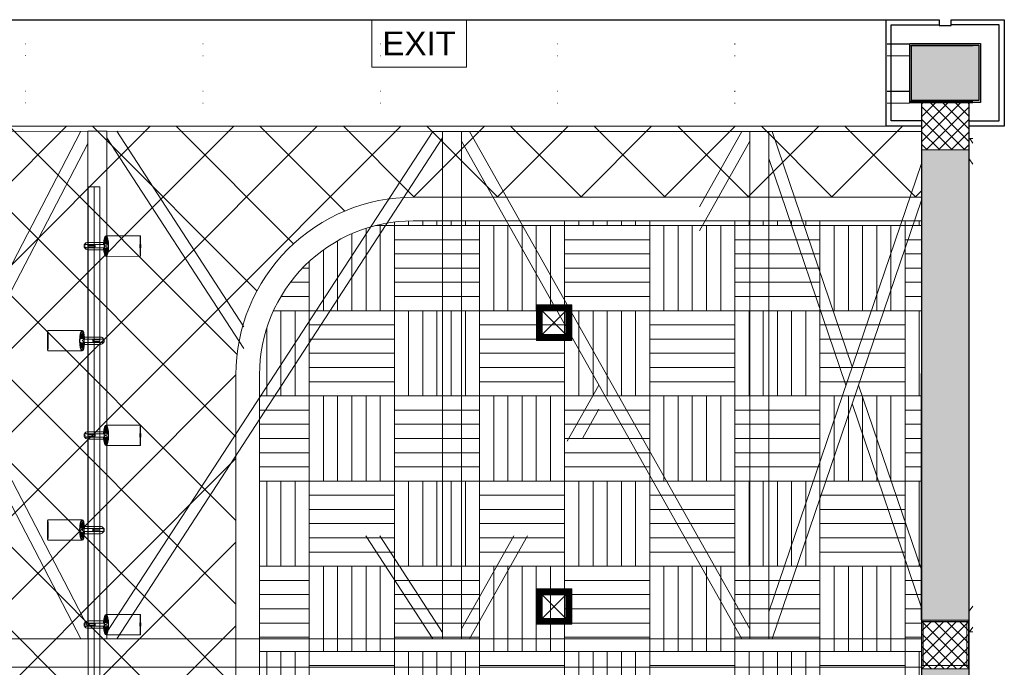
# Model space of a CAD drawing. Header units: millimetres. Extents: x -1435 to 74790, y -2508 to 13830.
# Tile 79 of 95: x 13535 to 17700, y 11093 to 13830. Entities that reach past the tile are written whole.
import ezdxf
from ezdxf.enums import TextEntityAlignment as Align

# ---------------------------------------------------------------- set-up
doc = ezdxf.new("R2010")
doc.units = ezdxf.units.MM
for name, color, linetype, lineweight in [('A-BULKHEAD', 252, 'Continuous', 5), ('A-CLMN P', 1, 'Continuous', 30), ('A-GENM', 13, 'Continuous', 9), ('A-LIGHT', 1, 'Continuous', 5), ('A-Wall & Column', 2, 'Continuous', 0), ('ND_26_HATCH', 8, 'Continuous', 13), ('Q-SPCQ', 91, 'Continuous', 9), ('S-BEAM', 12, 'Continuous', 9)]:
    doc.layers.add(name, color=color, linetype=linetype, lineweight=lineweight)
for name, color, linetype, lineweight, true_color in [('A-CEILING-01', 7, 'Continuous', 5, 0xd56ca8), ('A-CEILING-06', 7, 'Continuous', 5, 0x7957ea), ('M-MEP-ELLG-LIGHT', 5, 'Continuous', 15, 0x0000ff), ('XR-CP-DS$0$Level 24', 9, 'Continuous', 0, 0x808080)]:
    doc.layers.add(name, color=color, linetype=linetype, lineweight=lineweight, true_color=true_color)
doc.layers.add('RCP LAYOUT', color=9, linetype='Continuous', true_color=0x808080)
doc.styles.get("Standard").update_dxf_attribs({"font": 'arial.ttf'})
pattern_1 = [(45, (451552.75, 162145.904), (-26.5165043, 26.5165043), []), (135, (451552.75, 162145.904), (-26.5165043, -26.5165043), [])]

# ---------------------------------------------------------------- blocks, each defined once
blk = doc.blocks.new('A$C81f607aa')
at = {"layer": 'A-Wall & Column', "true_color": 0x808080}
h = blk.add_hatch(color=8, dxfattribs=at)
h.dxf.hatch_style = 1
h.paths.add_polyline_path([(2392, 13722), (2108, 13722), (2108, 13488), (2392, 13488)])
at = {"layer": 'ND_26_HATCH', "lineweight": -3, "true_color": 0x808080}
h = blk.add_hatch(dxfattribs=at)
h.set_pattern_fill('ANSI37', color=8, scale=300)
h.set_pattern_definition(pattern_1)
h.paths.add_polyline_path([(2150, 13280), (2350, 13280), (2350, 13480), (2150, 13480)])
at = {"layer": 'ND_26_HATCH', "lineweight": -3, "true_color": 0x808080, "transparency": 33554687}
h = blk.add_hatch(color=8, dxfattribs=at)
h.dxf.hatch_style = 1
h.paths.add_polyline_path([(2350, 5830), (2152, 5830), (2152, 5718.1), (2150.8, 3620), (2350, 3620)])
h.paths.add_polyline_path([(2350, 8211.4), (2150, 8211.4), (2150, 6030), (2350, 6030)])
h.paths.add_polyline_path([(2350, 9130), (2150, 9130), (2150, 8411.4), (2350, 8411.4)])
h.paths.add_polyline_path([(2350, 11087.2), (2150, 11087.2), (2150, 9330), (2350, 9330)])
h.paths.add_polyline_path([(2350, 13280), (2150, 13280), (2150, 11287.2), (2350, 11287.2)])
at = {"layer": 'ND_26_HATCH', "lineweight": -3, "true_color": 0x808080}
h = blk.add_hatch(dxfattribs=at)
h.set_pattern_fill('ANSI37', color=8, scale=300)
h.set_pattern_definition(pattern_1)
h.paths.add_polyline_path([(2150, 11087.2), (2350, 11087.2), (2350, 11287.2), (2150, 11287.2)])
at = {"layer": 'A-CLMN P', "color": 8, "lineweight": 25, "true_color": 0x808080}
for points in [[(2150, 13380), (2000, 13380), (2000, 13830), (2225, 13830), (2225, 13805), (2275, 13805), (2275, 13830), (2500, 13830), (2500, 13380), (2350, 13380)], [(2150, 13402), (2022, 13402), (2022, 13808), (2223, 13808)], [(2350, 13402), (2478, 13402), (2478, 13808), (2277, 13808)]]:
    blk.add_lwpolyline(points, dxfattribs=at)
for points in [[(2100, 13730), (2400, 13730), (2400, 13480), (2100, 13480)], [(2108, 13722), (2392, 13722), (2392, 13488), (2108, 13488)]]:
    blk.add_lwpolyline(points, close=True, dxfattribs=at)
at = {"layer": 'A-Wall & Column', "color": 8, "lineweight": -3, "true_color": 0x808080}
for p, q in [((2150, 13480), (2150, 2170)), ((2350, 13480), (2350, 0))]:
    blk.add_line(p, q, dxfattribs=at)
blk.add_lwpolyline([(-14850, 13830), (2000, 13830)], dxfattribs=at)
at = {"layer": 'A-Wall & Column', "color": 8, "true_color": 0x808080}
for points in [[(2150, 13280), (2350, 13280), (2350, 13480), (2150, 13480)], [(2150, 11087.2), (2350, 11087.2), (2350, 11287.2), (2150, 11287.2)]]:
    blk.add_lwpolyline(points, close=True, dxfattribs=at)
blk = doc.blocks.new('EXIT LIGHT')
at = {"color": 0}
blk.add_lwpolyline([(-200, -200), (200, -200), (200, 0), (-200, 0)], close=True, dxfattribs=at)
blk.add_attdef('EXIT', text='', height=100, dxfattribs=at).set_placement((0, -100), align=Align.MIDDLE_CENTER)
blk = doc.blocks.new('*U132')
at = {"lineweight": 0}
h = blk.add_hatch(dxfattribs=at)
h.set_pattern_fill('ANSI31', color=0)
h.set_pattern_definition([(45, (0, 0), (-0.08838835, 0.08838835), [])])
h.paths.add_polyline_path([(50, 50), (75, 75), (-75, 75), (-50, 50)])
h.paths.add_polyline_path([(50, -50), (75, -75), (75, 75), (50, 50)])
h.paths.add_polyline_path([(-50, -50), (-75, -75), (75, -75), (50, -50)])
h.paths.add_polyline_path([(-50, 50), (-75, 75), (-75, -75), (-50, -50)])
at = {"color": 0}
for p, q in [((-50, 50), (50, -50)), ((-50, -50), (50, 50))]:
    blk.add_line(p, q, dxfattribs=at)
at = {"color": 0, "lineweight": 0}
for points in [[(-75, 75), (75, 75), (75, -75), (-75, -75)], [(-50, 50), (50, 50), (50, -50), (-50, -50)]]:
    blk.add_lwpolyline(points, close=True, dxfattribs=at)
blk = doc.blocks.new('A$C98a85b24')
at = {"layer": 'M-MEP-ELLG-LIGHT', "color": 8, "true_color": 0x808080}
blk.add_blockref('EXIT LIGHT', (11035, 13830), dxfattribs=at).add_auto_attribs({'EXIT': 'EXIT'})
for p in [(11605.7, 12550), (11605.7, 11350)]:
    blk.add_blockref('*U132', p, dxfattribs=at)
blk = doc.blocks.new('track-L-1')
at = {"color": 8, "linetype": 'Continuous', "lineweight": 13, "true_color": 0x808080}
for p, q in [((0, 9.4), (-0.6, 43.4)), ((-0.5, 43.4), (144.7, 43.5)), ((1.8, 9.3), (1.2, 42.9)), ((-93, -5.8), (-93, 5.7)), ((-93, 1), (-89, 1)), ((-83, 6.7), (-92, 6.7)), ((-91.9, -1.2), (-91.9, 1)), ((-90.5, 6.7), (-90.5, 8.3)), ((-90.5, 8.3), (-85, 8.3)), ((-90.5, 6.9), (-85, 6.9)), ((-89, -1.2), (-89, 1)), ((-85, 6.7), (-85, 8.3)), ((-83, 6.9), (-83, 5.7)), ((-10, 6.9), (-83, 6.9)), ((-11, 15.4), (-77.5, 15.4)), ((-75.5, 2.9), (-75.5, -3.1)), ((-75.5, 2.9), (-46.4, 2.9)), ((-46.6, 2.9), (-46.6, -3.1)), ((-46.4, -3.1), (-46.4, 2.9)), ((-11, 6.9), (-11, 15.4)), ((-6.5, 6.9), (-10.8, 11.2)), ((-5.1, 8), (-10.6, 13.5)), ((-5.1, 7.9), (-10.4, 15.8)), ((-3.5, 8.8), (-10.1, 18.5)), ((-3.5, 8.8), (-9.6, 22.8)), ((-1.8, 9.3), (-9, 26)), ((-9, -6.1), (-9, 5.9)), ((-6.5, 3.9), (-9, 3.9)), ((-1.8, 9.3), (-7, 34.5)), ((0, 9.4), (-5.8, 37.6)), ((1.8, 9.3), (5.7, 35.2)), ((3.5, 8.8), (6.9, 31.2)), ((3.5, 8.8), (8.5, 22.7)), ((5.1, 8), (9, 18.9)), ((5.1, 8), (9.4, 15.5)), ((6.5, 7), (9.6, 12.4)), ((6.5, 6.9), (9.7, 10.9)), ((7.7, 5.7), (9.9, 8.3)), ((-93, -1.2), (-89, -1.2)), ((-92, -6.8), (-83, -6.8)), ((-90.5, -8.5), (-90.5, -6.8)), ((-90.5, -7.1), (-85, -7.1)), ((-90.5, -8.5), (-85, -8.5)), ((-85, -8.5), (-85, -6.8)), ((-83, -7.1), (-83, -5.8)), ((-83, -7.1), (-10, -7.1)), ((-77.5, -15.6), (-11, -15.6)), ((-75.5, -3.1), (-46.4, -3.1)), ((-11, -15.6), (-11, -7.1)), ((-6.5, -7), (-10.8, -11.3)), ((-5.1, -8.1), (-10.6, -13.6)), ((-5.1, -8.1), (-10.4, -15.9)), ((-3.5, -8.9), (-10.1, -18.6)), ((-3.5, -8.9), (-9.6, -22.9)), ((-6.5, -4.1), (-9, -4.1)), ((-1.8, -9.4), (-9, -26.1)), ((-1.8, -9.4), (-7, -34.6)), ((0, -9.6), (-5.8, -37.7)), ((0, -9.6), (-0.6, -43.6)), ((1.8, -9.4), (1.2, -43)), ((1.8, -9.4), (5.7, -35.3)), ((3.5, -8.9), (6.9, -31.3)), ((3.5, -8.9), (8.5, -22.8)), ((5.1, -8.1), (9, -19.1)), ((5.1, -8.1), (9.4, -15.6)), ((6.5, -7.1), (9.6, -12.5)), ((6.5, -7.1), (9.7, -11)), ((7.7, -5.8), (9.9, -8.4)), ((-0.5, -43.6), (144.7, -43.5))]:
    blk.add_line(p, q, dxfattribs=at)
for centre, radius, start, end in [((-92, 5.7), 1, 90.0041, 180.0041), ((-77.5, -0.1), 15.5, 90.0041, 154.188), ((-10, 5.9), 1, 0.0041, 90.0041), ((0, -0.1), 9.5, 205.0436, 154.9646), ((2, 9.9), 10.4, 214.9292, 253.0242), ((-92, -5.8), 1, 180.0041, 270.0041), ((-77.5, -0.1), 15.5, 205.8202, 270.0041), ((-10, -6.1), 1, 270.0041, 0.0041), ((2, -10), 10.4, 106.984, 145.0789)]:
    blk.add_arc(centre, radius, start, end, dxfattribs=at)
for centre, ratio, start_param, end_param in [((-0.5, -0.1), 0.243873, -1.409174, 4.550767), ((144.7, 0), 0.034014, -1.570796, 4.712389)]:
    blk.add_ellipse(centre, major_axis=(0, -43.5), ratio=ratio, start_param=start_param, end_param=end_param, dxfattribs=at)
blk = doc.blocks.new('A$Ce144d348')
at = {"layer": 'M-MEP-ELLG-LIGHT', "color": 252}
blk.add_lwpolyline([(3223, -5724), (3273, -5724), (3273, -9235), (8919.9, -9235), (13625, -4529.9), (13625, -356.4), (13675, -356.4), (13675, -4550.7), (8940.7, -9285), (3223, -9285)], close=True, dxfattribs=at)
blk.add_lwpolyline([(3248, -5724), (3248, -9260), (8930.3, -9260), (13650, -4540.3), (13650, -356.4)], dxfattribs=at)
at = {"layer": 'M-MEP-ELLG-LIGHT', "color": 1, "true_color": 0xff0000}
for p in [(13701, -606.4), (13701, -1406.4), (13701, -2206.4)]:
    blk.add_blockref('track-L-1', p, dxfattribs=at)
at = {"layer": 'M-MEP-ELLG-LIGHT', "color": 1, "true_color": 0xff0000, "xscale": -1}
for p in [(13599, -1006.4), (13599, -1806.4)]:
    blk.add_blockref('track-L-1', p, dxfattribs=at)
blk = doc.blocks.new('A$C256bf26b')
at = {"layer": 'A-CEILING-01', "true_color": 0x808080}
h = blk.add_hatch(dxfattribs=at)
h.set_pattern_fill('ANSI37', color=8, scale=2000)
h.set_pattern_definition([(45, (0, 0), (-176.7767, 176.7767), []), (135, (0, 0), (-176.7767, -176.7767), [])])
edge = h.paths.add_edge_path()
edge.add_line((17350, 13380), (12020, 13380))
edge.add_line((12020, 13380), (12020, 13280))
edge.add_line((12020, 13280), (11820, 13280))
edge.add_line((11820, 13280), (11820, 13380))
edge.add_line((11820, 13380), (6090, 13380))
edge.add_line((6090, 13380), (6090, 13280))
edge.add_line((6090, 13280), (5890, 13280))
edge.add_line((5890, 13280), (5890, 13380))
edge.add_line((5890, 13380), (350, 13380))
edge.add_line((350, 13380), (200, 13380))
edge.add_line((200, 13380), (200, 4520))
edge.add_line((200, 4520), (650, 4520))
edge.add_line((650, 4520), (650, 4220))
edge.add_line((650, 4220), (200, 4220))
edge.add_line((200, 4220), (200, 3270))
edge.add_line((200, 3270), (3945, 3270))
edge.add_line((3945, 3270), (3945, 3920))
edge.add_line((3945, 3920), (6135, 3920))
edge.add_line((6135, 3920), (6135, 3270))
edge.add_line((6135, 3270), (9805, 3270))
edge.add_line((9805, 3270), (9805, 3070))
edge.add_line((9805, 3070), (10125.7, 3070))
edge.add_line((10125.7, 3070), (10125.7, 3423))
edge.add_line((10125.7, 3423), (11242.1, 4539.4))
edge.add_line((11242.1, 4539.4), (10770.1, 5011.3))
edge.add_line((10770.1, 5011.3), (11904.4, 6145.6))
edge.add_line((11904.4, 6145.6), (14298.8, 8540))
edge.add_line((14298.8, 8540), (14450, 8540))
edge.add_line((14450, 8540), (14450, 9620))
edge.add_line((14450, 9620), (14450, 12330))
edge.add_arc((15200, 12330), 750, 90, 180, ccw=False)
edge.add_line((15200, 13080), (17350, 13080))
edge.add_line((17350, 13080), (17350, 13380))
h.paths.add_polyline_path([(5890.1, 11294.2), (6090.1, 11294.2), (6090.1, 11094.2), (5890.1, 11094.2)], flags=16)
h.paths.add_polyline_path([(5890.1, 9330), (6090.1, 9330), (6090.1, 9130), (5890.1, 9130)], flags=16)
h.paths.add_polyline_path([(5890, 8418.4), (6090, 8418.4), (6090, 8218.4), (5890, 8218.4)], flags=16)
h.paths.add_polyline_path([(5890, 6030), (6090, 6030), (6090, 5830), (5890, 5830)], flags=16)
h.paths.add_polyline_path([(11820, 8418.4), (12020, 8418.4), (12020, 8218.4), (11820, 8218.4)], flags=16)
h.paths.add_polyline_path([(11820, 9330), (12020, 9330), (12020, 9130), (11820, 9130)], flags=16)
h.paths.add_polyline_path([(11820.1, 11294.2), (12020.1, 11294.2), (12020.1, 11094.2), (11820.1, 11094.2)], flags=16)
at = {"layer": 'A-CEILING-06', "true_color": 0x808080}
h = blk.add_hatch(dxfattribs=at)
h.set_pattern_fill('AR-PARQ1', color=8, scale=30)
h.set_pattern_definition([(90, (0, 0), (-360, 360), [360, -360]), (90, (60, 0), (-360, 360), [360, -360]), (90, (120, 0), (-360, 360), [360, -360]), (90, (180, 0), (-360, 360), [360, -360]), (90, (240, 0), (-360, 360), [360, -360]), (90, (300, 0), (-360, 360), [360, -360]), (90, (360, 0), (-360, 360), [360, -360]), (0, (0, 360), (360, -360), [360, -360]), (0, (0, 420), (360, -360), [360, -360]), (0, (0, 480), (360, -360), [360, -360]), (0, (0, 540), (360, -360), [360, -360]), (0, (0, 600), (360, -360), [360, -360]), (0, (0, 660), (360, -360), [360, -360]), (0, (0, 720), (360, -360), [360, -360])])
edge = h.paths.add_edge_path()
edge.add_line((17350, 13030), (17350, 9620))
edge.add_line((17350, 9620), (14550, 9620))
edge.add_line((14550, 9620), (14550, 12330))
edge.add_arc((15200, 12330), 650, 90, 180, ccw=False)
edge.add_line((15200, 12980), (17350, 12980))
at = {"layer": 'A-BULKHEAD', "color": 8, "ltscale": 5, "true_color": 0x808080}
blk.add_lwpolyline([(14450, 9620), (14450, 12330, -0.414214), (15200, 13080), (17350, 13080), (17350, 12980), (15200, 12980, 0.414214), (14550, 12330), (14550, 9620), (14450, 9620)], format="xyb", dxfattribs=at)
at = {"layer": 'A-CEILING-01', "color": 8, "true_color": 0x808080}
for points in [[(9805, 3070), (10125.7, 3070), (10125.7, 3423), (11240.4, 4537.7), (10770.1, 5011.3), (11904.4, 6145.6), (14298.8, 8540), (14450, 8540), (14450, 9620), (14450, 12330, -0.414214), (15200, 13080), (17350, 13080), (17350, 13380), (12020, 13380), (12020, 13280), (11820, 13280), (11820, 13380), (6090, 13380)], [(17350, 12980), (17350, 9620), (14550, 9620), (14550, 12330, -0.414214), (15200, 12980), (17350, 12980)]]:
    blk.add_lwpolyline(points, format="xyb", dxfattribs=at)
at = {"layer": 'XR-CP-DS$0$Level 24', "color": 8, "linetype": 'Continuous', "lineweight": 0, "true_color": 0x808080}
blk.add_line((350, 13380), (17200, 13380), dxfattribs=at)
at = {"color": 8, "true_color": 0x808080}
blk.add_blockref('A$C81f607aa', (15200, 0), dxfattribs=at)
at = {"layer": 'A-LIGHT', "color": 8, "true_color": 0x808080}
for name, p in [('A$C98a85b24', (4190, 0)), ('A$Ce144d348', (200, 13480))]:
    blk.add_blockref(name, p, dxfattribs=at)
blk = doc.blocks.new('DIAL-LT-NDE-ZZ-M3-S-201_rvt-2-RCP-Store 03 at Node L5 Level')
at = {"layer": 'A-GENM', "color": 7}
for p, q in [((-506068.2, 155762.9), (-506037.1, 155762.9)), ((-506037.1, 155762.9), (-506037.1, 155752.1)), ((-505957.1, 155739.4), (-505957.1, 155762.9)), ((-505957.1, 155762.9), (-505933.6, 155762.9)), ((-504657.2, 153618.1), (-504657.2, 153705.2)), ((-507537.2, 153649.7), (-507537.2, 153618.3)), ((-504737.2, 153641.6), (-504737.2, 153618.1)), ((-507537.2, 153618.3), (-507556.9, 153618.3)), ((-507457.2, 153618.2), (-507457.2, 153629.3)), ((-507426.2, 153618.2), (-507457.2, 153618.2)), ((-506078.9, 153618.2), (-506079.1, 153618.2)), ((-505923.4, 153618.1), (-505923.7, 153618.1)), ((-504737.2, 153618.1), (-504760.7, 153618.1)), ((-504653.1, 153618.1), (-504657.2, 153618.1))]:
    blk.add_line(p, q, dxfattribs=at)
at = {"layer": 'A-GENM', "color": 7, "flags": 128}
for points in [[(-506078.9, 155762.9), (-506078.7, 155762.9), (-506077.9, 155762.9), (-506076.6, 155762.9), (-506074.9, 155762.9), (-506072.9, 155762.9), (-506070.6, 155762.9), (-506068.2, 155762.9)], [(-505933.6, 155762.9), (-505931.3, 155762.9), (-505929.1, 155762.9), (-505927.1, 155762.9), (-505925.5, 155762.9), (-505924.3, 155762.9), (-505923.5, 155762.9), (-505923.2, 155762.9)], [(-506037.1, 155752.1), (-506037.1, 155748.9), (-506037.1, 155745.8), (-506037.1, 155743), (-506037.1, 155740.5), (-506037.1, 155738.4), (-506037.1, 155736.9), (-506037.1, 155735.9), (-506037.1, 155735.6)], [(-505957.1, 155721.1), (-505957.1, 155721.5), (-505957.1, 155722.5), (-505957.1, 155724.2), (-505957.1, 155726.5), (-505957.1, 155729.3), (-505957.1, 155732.4), (-505957.1, 155735.9), (-505957.1, 155739.4)], [(-503809.3, 155732.8), (-503808.3, 155732.8), (-503807.8, 155732.8), (-503807.6, 155732.8)], [(-504657.2, 153705.2), (-504657.2, 153710), (-504657.2, 153714.7), (-504657.2, 153719.1), (-504657.2, 153723.1), (-504657.2, 153726.6), (-504657.2, 153729.3), (-504657.2, 153731.4), (-504657.2, 153732.7), (-504657.2, 153733.1)], [(-507537.2, 153669.2), (-507537.2, 153668.9), (-507537.2, 153667.7), (-507537.2, 153665.9), (-507537.2, 153663.5), (-507537.2, 153660.6), (-507537.2, 153657.2), (-507537.2, 153653.5), (-507537.2, 153649.7)], [(-507457.2, 153629.3), (-507457.2, 153632.5), (-507457.2, 153635.6), (-507457.2, 153638.5), (-507457.2, 153641), (-507457.2, 153643), (-507457.2, 153644.6), (-507457.2, 153645.5), (-507457.2, 153645.8)], [(-504737.2, 153659.9), (-504737.2, 153659.5), (-504737.2, 153658.5), (-504737.2, 153656.8), (-504737.2, 153654.5), (-504737.2, 153651.7), (-504737.2, 153648.6), (-504737.2, 153645.1), (-504737.2, 153641.6)], [(-507556.9, 153618.3), (-507559.2, 153618.3), (-507561.3, 153618.3), (-507563.2, 153618.3), (-507564.8, 153618.3), (-507566, 153618.3), (-507566.8, 153618.3), (-507567, 153618.3)], [(-507415.5, 153618.2), (-507415.8, 153618.2), (-507416.6, 153618.2), (-507417.8, 153618.2), (-507419.5, 153618.2), (-507421.6, 153618.2), (-507423.9, 153618.2), (-507426.2, 153618.2)], [(-504760.7, 153618.1), (-504763, 153618.1), (-504765.2, 153618.1), (-504767.1, 153618.1), (-504768.8, 153618.1), (-504770, 153618.1), (-504770.8, 153618.1), (-504771, 153618.1)], [(-504643.6, 153618.1), (-504643.8, 153618.1), (-504644.5, 153618.1), (-504645.6, 153618.1), (-504647.2, 153618.1), (-504649, 153618.1), (-504651, 153618.1), (-504653.1, 153618.1)]]:
    blk.add_lwpolyline(points, dxfattribs=at)
at = {"layer": 'Q-SPCQ', "color": 7}
for p, q in [((-507801.8, 156133.1), (-507799.8, 156133.1)), ((-507801.8, 156133.1), (-507799.8, 156133.1)), ((-507801.8, 156132.8), (-507799.8, 156132.8)), ((-507801.8, 156132.8), (-507799.8, 156132.8)), ((-507051.8, 156133), (-507049.8, 156133)), ((-507051.8, 156133), (-507049.8, 156133)), ((-507051.8, 156132.6), (-507049.8, 156132.6)), ((-507051.8, 156132.6), (-507049.8, 156132.6)), ((-506301.8, 156132.9), (-506299.8, 156132.9)), ((-506301.8, 156132.9), (-506299.8, 156132.9)), ((-506301.8, 156132.4), (-506299.8, 156132.4)), ((-506301.8, 156132.4), (-506299.8, 156132.4)), ((-505551.8, 156132.9), (-505549.8, 156132.9)), ((-505551.8, 156132.9), (-505549.8, 156132.9)), ((-505551.8, 156132.2), (-505549.8, 156132.2)), ((-505551.8, 156132.2), (-505549.8, 156132.2)), ((-504801.8, 156132.8), (-504799.8, 156132.8)), ((-504801.8, 156132.8), (-504799.8, 156132.8)), ((-504801.8, 156131.9), (-504799.8, 156131.9)), ((-504801.8, 156131.9), (-504799.8, 156131.9)), ((-504157.4, 156132.8), (-504062, 156132.8)), ((-504157.4, 156132.8), (-504062, 156132.8)), ((-504157.4, 156131.7), (-504062, 156131.7)), ((-504157.4, 156131.7), (-504062, 156131.7)), ((-503794.6, 156132.8), (-504062, 156132.8)), ((-504062, 156124.8), (-504062, 156132.8)), ((-504062.1, 156090.7), (-504062, 156122.7)), ((-504062.1, 156090.7), (-504062, 156122.7)), ((-504062.1, 156081.7), (-504062.1, 156090.7)), ((-504062.1, 156081.7), (-504062.1, 156090.7)), ((-504062, 156122.7), (-504062, 156124.8)), ((-504062, 156122.7), (-504062, 156124.8)), ((-504062, 156124.8), (-504062, 155890.8)), ((-504062, 156124.8), (-504054, 156124.8)), ((-504062, 156124.8), (-503794.6, 156124.8)), ((-504054, 155890.8), (-504054, 156124.8)), ((-507799.8, 156082.8), (-507801.8, 156082.8)), ((-507799.8, 156082.8), (-507801.8, 156082.8)), ((-507049.8, 156082.6), (-507051.8, 156082.6)), ((-507049.8, 156082.6), (-507051.8, 156082.6)), ((-506299.8, 156082.4), (-506301.8, 156082.4)), ((-506299.8, 156082.4), (-506301.8, 156082.4)), ((-505549.8, 156082.2), (-505551.8, 156082.2)), ((-505549.8, 156082.2), (-505551.8, 156082.2)), ((-504799.8, 156081.9), (-504801.8, 156081.9)), ((-504799.8, 156081.9), (-504801.8, 156081.9)), ((-504062.1, 156081.7), (-504157.4, 156081.7)), ((-504062.1, 156081.7), (-504157.4, 156081.7)), ((-507801.8, 155933.1), (-507799.8, 155933.1)), ((-507801.8, 155933.1), (-507799.8, 155933.1)), ((-507051.8, 155933), (-507049.8, 155933)), ((-507051.8, 155933), (-507049.8, 155933)), ((-506301.8, 155932.9), (-506299.8, 155932.9)), ((-506301.8, 155932.9), (-506299.8, 155932.9)), ((-505551.8, 155932.9), (-505549.8, 155932.9)), ((-505551.8, 155932.9), (-505549.8, 155932.9)), ((-504801.8, 155932.8), (-504799.8, 155932.8)), ((-504801.8, 155932.8), (-504799.8, 155932.8)), ((-504157.4, 155932.8), (-504062.1, 155932.8)), ((-504157.4, 155932.8), (-504062.1, 155932.8)), ((-504054, 155890.8), (-504062, 155890.8)), ((-503794.6, 155890.8), (-504062, 155890.8)), ((-504062, 155882.8), (-504062, 155890.8)), ((-504062, 155882.8), (-503794.6, 155882.8)), ((-504012.1, 155784.8), (-504012, 155882.8)), ((-504012.1, 155784.8), (-504012, 155882.8)), ((-503812, 155882.8), (-503812, 155882)), ((-503812, 155882.8), (-503812, 155882)), ((-506068.2, 155762.9), (-508637.3, 155763.1)), ((-506068.2, 155762.9), (-508637.3, 155763.1)), ((-508627.2, 155763.1), (-507537.2, 153669.2)), ((-508627.2, 155763.1), (-507537.2, 153669.2)), ((-507950.8, 155025.9), (-507566.9, 155763)), ((-507537.2, 153649.7), (-507537.1, 155763.1)), ((-507537.2, 153649.7), (-507537.1, 155763.1)), ((-507527.5, 155763.1), (-507537.1, 155763.1)), ((-507527.5, 155763.1), (-507537.1, 155763.1)), ((-507466.7, 155763), (-507527.5, 155763.1)), ((-507466.7, 155763), (-507527.5, 155763.1)), ((-507457.1, 155763), (-507466.7, 155763)), ((-507457.1, 155763), (-507466.7, 155763)), ((-507457.1, 155763), (-507457.2, 153629.3)), ((-507457.1, 155763), (-507457.2, 153629.3)), ((-507457.2, 153645.8), (-506078.9, 155762.9)), ((-507457.2, 153645.8), (-506078.9, 155762.9)), ((-507415.3, 155763), (-506877.9, 154937.3)), ((-506068.2, 155762.9), (-506037.1, 155762.9)), ((-506027.5, 155762.9), (-506068.2, 155762.9)), ((-506027.5, 155762.9), (-506068.2, 155762.9)), ((-506037.1, 155752.1), (-506037.1, 155762.9)), ((-506027.5, 155762.9), (-506037.1, 155762.9)), ((-506037.1, 155762.9), (-506037.1, 155752.1)), ((-506037.1, 155752.1), (-506037.1, 155762.9)), ((-506027.5, 155762.9), (-506037.1, 155762.9)), ((-505966.7, 155762.9), (-506027.5, 155762.9)), ((-505966.7, 155762.9), (-506027.5, 155762.9)), ((-505966.7, 155762.9), (-506027.5, 155762.9)), ((-505966.7, 155762.9), (-506027.5, 155762.9)), ((-505957.1, 155762.9), (-505966.7, 155762.9)), ((-505933.6, 155762.9), (-505966.7, 155762.9)), ((-505957.1, 155762.9), (-505966.7, 155762.9)), ((-505933.6, 155762.9), (-505966.7, 155762.9)), ((-505957.1, 155762.9), (-505957.1, 155739.4)), ((-505957.1, 155739.4), (-505957.1, 155762.9)), ((-505957.1, 155762.9), (-505933.6, 155762.9)), ((-505957.1, 155762.9), (-505957.1, 155739.4)), ((-504727.5, 155762.8), (-505933.6, 155762.9)), ((-504727.5, 155762.8), (-505933.6, 155762.9)), ((-505923.2, 155762.9), (-504737.2, 153659.9)), ((-505923.2, 155762.9), (-504737.2, 153659.9)), ((-504950.7, 155444.1), (-504770.9, 155762.8)), ((-504737.2, 153641.6), (-504737.1, 155762.9)), ((-504737.2, 153641.6), (-504737.1, 155762.9)), ((-504727.5, 155762.9), (-504737.1, 155762.9)), ((-504727.5, 155762.9), (-504737.1, 155762.9)), ((-504666.7, 155762.9), (-504727.5, 155762.9)), ((-504666.7, 155762.9), (-504727.5, 155762.9)), ((-504666.7, 155762.8), (-504727.5, 155762.8)), ((-504666.7, 155762.8), (-504727.5, 155762.8)), ((-504657.1, 155762.9), (-504666.7, 155762.9)), ((-504657.1, 155762.9), (-504666.7, 155762.9)), ((-504012.1, 155762.8), (-504666.7, 155762.8)), ((-504012.1, 155762.8), (-504666.7, 155762.8)), ((-504657.1, 155762.9), (-504657.2, 153705.2)), ((-504657.1, 155762.9), (-504657.2, 153705.2)), ((-504643.4, 155762.8), (-504304.6, 154767.9)), ((-504012.3, 153698), (-504012.1, 155782.8)), ((-504012.3, 153698), (-504012.1, 155782.8)), ((-506877.8, 154845.5), (-507457.1, 155735.6)), ((-506037.1, 155735.6), (-507415.5, 153618.2)), ((-506037.1, 155735.6), (-507415.5, 153618.2)), ((-506037.2, 153618.1), (-506037.1, 155751.3)), ((-506037.2, 153618.1), (-506037.1, 155751.3)), ((-505957.1, 155739.4), (-505957.2, 153618.1)), ((-505957.1, 155739.4), (-505957.2, 153618.1)), ((-504771, 153618.1), (-505957.1, 155721.1)), ((-504771, 153618.1), (-505957.1, 155721.1)), ((-504737.1, 155721), (-504950.7, 155342.4)), ((-503794.6, 155732.8), (-503809.4, 155732.8)), ((-503794.6, 155732.8), (-503809.4, 155732.8)), ((-503807.6, 155732.8), (-503794.6, 155713.5)), ((-503807.6, 155732.8), (-503794.6, 155713.5)), ((-507567, 153618.3), (-508657.1, 155712.2)), ((-507567, 153618.3), (-508657.1, 155712.2)), ((-507537.1, 155712.1), (-507975.8, 154869.6)), ((-504331.1, 154690.4), (-504657.1, 155647.8)), ((-503794.6, 155624.2), (-503809.4, 155646.1)), ((-503794.6, 155624.2), (-503809.4, 155646.1)), ((-504657.2, 153733.1), (-504012.1, 155626.6)), ((-504657.2, 153733.1), (-504012.1, 155626.6)), ((-504012.1, 155471.5), (-504643.6, 153618.1)), ((-504012.1, 155471.5), (-504643.6, 153618.1)), ((-505509.6, 154453.5), (-505375.9, 154690.5)), ((-504278.2, 154690.4), (-504012.2, 153909.2)), ((-504012.3, 153754.1), (-504304.7, 154612.8)), ((-505375.7, 154589.1), (-505444.5, 154467.1)), ((-506079.1, 153618.2), (-506362, 154052.9)), ((-506302.4, 154052.9), (-506037.2, 153645.4)), ((-505957.2, 153660), (-505735.4, 154053.3)), ((-505677.9, 154053.3), (-505923.4, 153618.1)), ((-503809.5, 153734.7), (-503794.6, 153756.8)), ((-504657.2, 153705.2), (-504657.2, 153618.1)), ((-504657.2, 153618.1), (-504657.2, 153705.2)), ((-504657.2, 153705.2), (-504657.2, 153618.1)), ((-504009.5, 153698), (-504012.3, 153698)), ((-504009.5, 153698), (-504012.3, 153698)), ((-503812.2, 153697.8), (-504012.2, 153697.8)), ((-504012.2, 153689.8), (-504012.2, 153697.8)), ((-504012.2, 153689.8), (-504012.2, 153505.8)), ((-504012.2, 153689.8), (-504004.2, 153689.8)), ((-504012.2, 153689.8), (-503812.2, 153689.8)), ((-504012.2, 153618), (-504012.2, 153689.8)), ((-504004.2, 153505.8), (-504004.2, 153689.8)), ((-503820.2, 153689.8), (-503820.2, 153505.8)), ((-503820.2, 153689.8), (-503812.2, 153689.8)), ((-503812.2, 153689.8), (-503812.2, 153697.8)), ((-503812.2, 153505.8), (-503812.2, 153689.8)), ((-507537.2, 153618.3), (-507537.2, 153649.7)), ((-507537.2, 153649.7), (-507537.2, 153618.3)), ((-507537.2, 153618.3), (-507537.2, 153649.7)), ((-504737.2, 153618.1), (-504737.2, 153641.6)), ((-504737.2, 153641.6), (-504737.2, 153618.1)), ((-504737.2, 153618.1), (-504737.2, 153641.6)), ((-503809.5, 153647.8), (-503794.6, 153647.8)), ((-503809.5, 153647.8), (-503794.6, 153647.8)), ((-503794.6, 153667.5), (-503807.9, 153647.8)), ((-509342.4, 153618.4), (-507556.9, 153618.3)), ((-509342.4, 153618.4), (-507556.9, 153618.3)), ((-507537.2, 153618.3), (-507556.9, 153618.3)), ((-507556.9, 153618.3), (-507426.2, 153618.2)), ((-507556.9, 153618.3), (-507426.2, 153618.2)), ((-507537.2, 153618.3), (-507527.6, 153618.3)), ((-507537.2, 153618.3), (-507527.6, 153618.3)), ((-507527.6, 153618.3), (-507466.8, 153618.2)), ((-507527.6, 153618.3), (-507466.8, 153618.2)), ((-507466.8, 153618.2), (-507457.2, 153618.2)), ((-507466.8, 153618.2), (-507457.2, 153618.2)), ((-507457.2, 153629.3), (-507457.2, 153618.2)), ((-507457.2, 153618.2), (-507457.2, 153629.3)), ((-507457.2, 153629.3), (-507457.2, 153618.2)), ((-507426.2, 153618.2), (-507457.2, 153618.2)), ((-507426.2, 153618.2), (-506027.6, 153618.1)), ((-507426.2, 153618.2), (-506027.6, 153618.1)), ((-506037.2, 153618.1), (-506027.6, 153618.1)), ((-506037.2, 153618.1), (-506027.6, 153618.1)), ((-506027.6, 153618.1), (-505966.8, 153618.1)), ((-506027.6, 153618.1), (-505966.8, 153618.1)), ((-506027.6, 153618.1), (-505966.8, 153618.1)), ((-506027.6, 153618.1), (-505966.8, 153618.1)), ((-505966.8, 153618.1), (-505957.2, 153618.1)), ((-505966.8, 153618.1), (-504760.7, 153618.1)), ((-505966.8, 153618.1), (-505957.2, 153618.1)), ((-505966.8, 153618.1), (-504760.7, 153618.1)), ((-504737.2, 153618.1), (-504760.7, 153618.1)), ((-504760.7, 153618.1), (-504727.6, 153618.1)), ((-504760.7, 153618.1), (-504727.6, 153618.1)), ((-504737.2, 153618.1), (-504727.6, 153618.1)), ((-504737.2, 153618.1), (-504727.6, 153618.1)), ((-504727.6, 153618.1), (-504666.8, 153618.1)), ((-504727.6, 153618.1), (-504666.8, 153618.1)), ((-504727.6, 153618.1), (-504666.8, 153618.1)), ((-504727.6, 153618.1), (-504666.8, 153618.1)), ((-504666.8, 153618.1), (-504657.2, 153618.1)), ((-504666.8, 153618.1), (-504653.1, 153618.1)), ((-504666.8, 153618.1), (-504657.2, 153618.1)), ((-504666.8, 153618.1), (-504653.1, 153618.1)), ((-504653.1, 153618.1), (-504657.2, 153618.1)), ((-504653.1, 153618.1), (-504012.2, 153618)), ((-504653.1, 153618.1), (-504012.2, 153618)), ((-504012.2, 153498), (-509342.4, 153498.4)), ((-504012.2, 153498), (-509342.4, 153498.4)), ((-504666.8, 153498.1), (-504727.6, 153498.1)), ((-504666.8, 153498.1), (-504727.6, 153498.1)), ((-504004.2, 153505.8), (-504012.2, 153505.8)), ((-503812.2, 153505.8), (-504012.2, 153505.8)), ((-504012.2, 153497.8), (-504012.2, 153505.8)), ((-503812.2, 153505.8), (-503820.2, 153505.8)), ((-503812.2, 153497.8), (-503812.2, 153505.8))]:
    blk.add_line(p, q, dxfattribs=at)
at = {"layer": 'Q-SPCQ', "color": 7, "flags": 128}
for points in [[(-506078.9, 155762.9), (-506078.7, 155762.9), (-506077.9, 155762.9), (-506076.6, 155762.9), (-506074.9, 155762.9), (-506072.9, 155762.9), (-506070.6, 155762.9), (-506068.2, 155762.9)], [(-505933.6, 155762.9), (-505931.3, 155762.9), (-505929.1, 155762.9), (-505927.1, 155762.9), (-505925.5, 155762.9), (-505924.3, 155762.9), (-505923.5, 155762.9), (-505923.2, 155762.9)], [(-506037.1, 155752.1), (-506037.1, 155748.9), (-506037.1, 155745.8), (-506037.1, 155743), (-506037.1, 155740.5), (-506037.1, 155738.4), (-506037.1, 155736.9), (-506037.1, 155735.9), (-506037.1, 155735.6)], [(-505957.1, 155721.1), (-505957.1, 155721.5), (-505957.1, 155722.5), (-505957.1, 155724.2), (-505957.1, 155726.5), (-505957.1, 155729.3), (-505957.1, 155732.4), (-505957.1, 155735.9), (-505957.1, 155739.4)], [(-503809.3, 155732.8), (-503808.3, 155732.8), (-503807.8, 155732.8), (-503807.6, 155732.8)], [(-504657.2, 153705.2), (-504657.2, 153710), (-504657.2, 153714.7), (-504657.2, 153719.1), (-504657.2, 153723.1), (-504657.2, 153726.6), (-504657.2, 153729.3), (-504657.2, 153731.4), (-504657.2, 153732.7), (-504657.2, 153733.1)], [(-507537.2, 153669.2), (-507537.2, 153668.9), (-507537.2, 153667.7), (-507537.2, 153665.9), (-507537.2, 153663.5), (-507537.2, 153660.6), (-507537.2, 153657.2), (-507537.2, 153653.5), (-507537.2, 153649.7)], [(-507457.2, 153629.3), (-507457.2, 153632.5), (-507457.2, 153635.6), (-507457.2, 153638.5), (-507457.2, 153641), (-507457.2, 153643), (-507457.2, 153644.6), (-507457.2, 153645.5), (-507457.2, 153645.8)], [(-504737.2, 153659.9), (-504737.2, 153659.5), (-504737.2, 153658.5), (-504737.2, 153656.8), (-504737.2, 153654.5), (-504737.2, 153651.7), (-504737.2, 153648.6), (-504737.2, 153645.1), (-504737.2, 153641.6)], [(-507556.9, 153618.3), (-507559.2, 153618.3), (-507561.3, 153618.3), (-507563.2, 153618.3), (-507564.8, 153618.3), (-507566, 153618.3), (-507566.8, 153618.3), (-507567, 153618.3)], [(-507415.5, 153618.2), (-507415.8, 153618.2), (-507416.6, 153618.2), (-507417.8, 153618.2), (-507419.5, 153618.2), (-507421.6, 153618.2), (-507423.9, 153618.2), (-507426.2, 153618.2)], [(-504760.7, 153618.1), (-504763, 153618.1), (-504765.2, 153618.1), (-504767.1, 153618.1), (-504768.8, 153618.1), (-504770, 153618.1), (-504770.8, 153618.1), (-504771, 153618.1)], [(-504643.6, 153618.1), (-504643.8, 153618.1), (-504644.5, 153618.1), (-504645.6, 153618.1), (-504647.2, 153618.1), (-504649, 153618.1), (-504651, 153618.1), (-504653.1, 153618.1)]]:
    blk.add_lwpolyline(points, dxfattribs=at)
at = {"layer": 'S-BEAM', "color": 7}
for p, q in [((-507801.8, 155932.8), (-507799.8, 155932.8)), ((-507801.8, 155932.8), (-507799.8, 155932.8)), ((-507051.8, 155932.6), (-507049.8, 155932.6)), ((-507051.8, 155932.6), (-507049.8, 155932.6)), ((-506301.8, 155932.4), (-506299.8, 155932.4)), ((-506301.8, 155932.4), (-506299.8, 155932.4)), ((-505551.8, 155932.2), (-505549.8, 155932.2)), ((-505551.8, 155932.2), (-505549.8, 155932.2)), ((-504801.8, 155931.9), (-504799.8, 155931.9)), ((-504801.8, 155931.9), (-504799.8, 155931.9)), ((-504157.4, 155931.7), (-504062.1, 155931.7)), ((-504157.4, 155931.7), (-504062.1, 155931.7)), ((-507799.8, 155882.8), (-507801.8, 155882.8)), ((-507799.8, 155882.8), (-507801.8, 155882.8)), ((-507049.8, 155882.6), (-507051.8, 155882.6)), ((-507049.8, 155882.6), (-507051.8, 155882.6)), ((-506299.8, 155882.4), (-506301.8, 155882.4)), ((-506299.8, 155882.4), (-506301.8, 155882.4)), ((-505549.8, 155882.2), (-505551.8, 155882.2)), ((-505549.8, 155882.2), (-505551.8, 155882.2)), ((-504799.8, 155881.9), (-504801.8, 155881.9)), ((-504799.8, 155881.9), (-504801.8, 155881.9)), ((-504062.1, 155881.7), (-504157.4, 155881.7)), ((-504062.1, 155881.7), (-504157.4, 155881.7)), ((-504062.1, 155881.7), (-504062.1, 155882.8)), ((-504062.1, 155881.7), (-504062.1, 155882.8))]:
    blk.add_line(p, q, dxfattribs=at)
blk = doc.blocks.new('A$Cbdc54e46')
at = {"color": 60, "lineweight": 5}
blk.add_blockref('DIAL-LT-NDE-ZZ-M3-S-201_rvt-2-RCP-Store 03 at Node L5 Level', (503661.3, -156234.7), dxfattribs=at)
blk = doc.blocks.new('A$Cf662d679')
blk.add_blockref('A$Cbdc54e46', (0, 0))

msp = doc.modelspace()

# ---------------------------------------------------------------- block references
msp.add_blockref('A$Cf662d679', (17700, 13830))
at = {"layer": 'RCP LAYOUT'}
msp.add_blockref('A$C256bf26b', (0, 0), dxfattribs=at)

doc.saveas('drawing.dxf')
